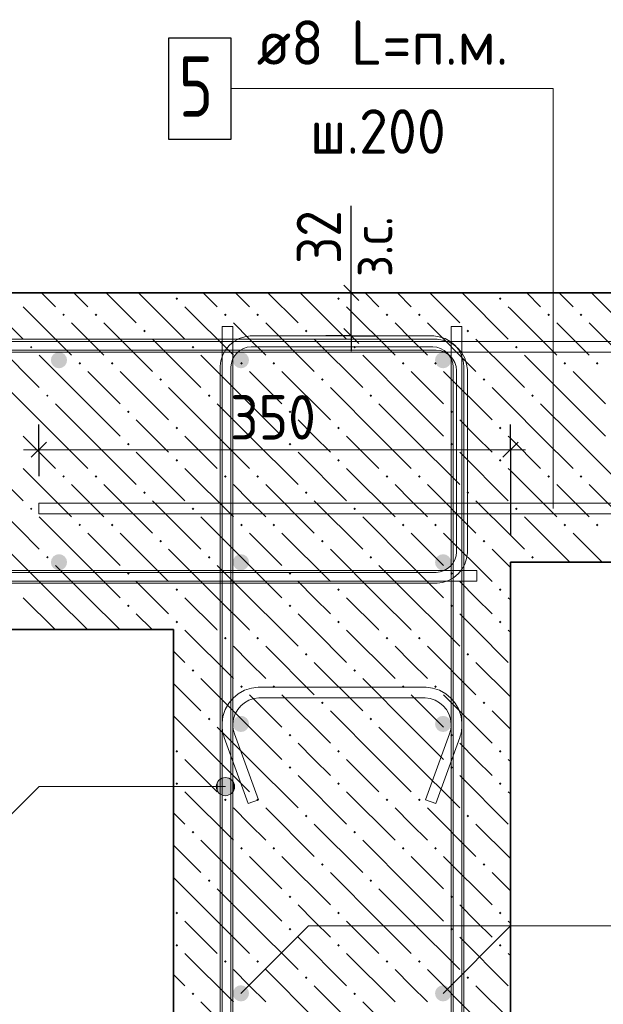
# Model space of a CAD drawing. Header units: millimetres. Extents: x 0 to 59400, y 0 to 42000.
# Tile 9 of 35: x 17700 to 20587, y 14794 to 19666. Entities that reach past the tile are written whole.
import ezdxf

# ---------------------------------------------------------------- set-up
doc = ezdxf.new("R2010")
doc.units = ezdxf.units.MM
for name, color, linetype, lineweight in [('Standard', 7, 'Continuous', 25), ('ЖБ Стена верхний уровень', 7, 'Continuous', 35), ('Позиционная метка линия выноска', 7, 'Continuous', 13), ('Стена обрамление П-обр.', 7, 'Continuous', 35), ('Стена фоновая арматура У1', 7, 'Continuous', 18), ('Стена фоновая арматура Х1', 7, 'Continuous', 35), ('Стена фоновая затяжка С-обр.', 52, 'Continuous', 25)]:
    doc.layers.add(name, color=color, linetype=linetype, lineweight=lineweight)
doc.layers.add('Размерная выноска', color=7, linetype='Continuous')
doc.styles.add('ISOCPEUR', font='txt')

msp = doc.modelspace()

# ---------------------------------------------------------------- hatches: boundary and pattern name
at = {"layer": 'ЖБ Стена верхний уровень', "linetype": 'Continuous', "lineweight": 18, "transparency": 33554687}
for points in [[(18470.7, 18285.6), (18477.2, 18292.1), (18483.7, 18285.6), (18477.2, 18279.1)], [(19270.7, 18285.6), (19277.2, 18292.1), (19283.7, 18285.6), (19277.2, 18279.1)], [(20070.7, 18285.6), (20077.2, 18292.1), (20083.7, 18285.6), (20077.2, 18279.1)], [(17910.7, 18205.6), (17917.2, 18212.1), (17923.7, 18205.6), (17917.2, 18199.1)], [(18070.7, 18205.6), (18077.2, 18212.1), (18083.7, 18205.6), (18077.2, 18199.1)], [(18710.7, 18205.6), (18717.2, 18212.1), (18723.7, 18205.6), (18717.2, 18199.1)], [(18870.7, 18205.6), (18877.2, 18212.1), (18883.7, 18205.6), (18877.2, 18199.1)], [(19510.7, 18205.6), (19517.2, 18212.1), (19523.7, 18205.6), (19517.2, 18199.1)], [(19670.7, 18205.6), (19677.2, 18212.1), (19683.7, 18205.6), (19677.2, 18199.1)], [(20310.7, 18205.6), (20317.2, 18212.1), (20323.7, 18205.6), (20317.2, 18199.1)], [(20470.7, 18205.6), (20477.2, 18212.1), (20483.7, 18205.6), (20477.2, 18199.1)], [(18310.7, 18125.6), (18317.2, 18132.1), (18323.7, 18125.6), (18317.2, 18119.1)], [(19110.7, 18125.6), (19117.2, 18132.1), (19123.7, 18125.6), (19117.2, 18119.1)], [(19910.7, 18125.6), (19917.2, 18132.1), (19923.7, 18125.6), (19917.2, 18119.1)], [(17750.7, 18045.6), (17757.2, 18052.1), (17763.7, 18045.6), (17757.2, 18039.1)], [(18550.7, 18045.6), (18557.2, 18052.1), (18563.7, 18045.6), (18557.2, 18039.1)], [(19350.7, 18045.6), (19357.2, 18052.1), (19363.7, 18045.6), (19357.2, 18039.1)], [(20150.7, 18045.6), (20157.2, 18052.1), (20163.7, 18045.6), (20157.2, 18039.1)], [(17990.7, 17965.6), (17997.2, 17972.1), (18003.7, 17965.6), (17997.2, 17959.1)], [(18150.7, 17965.6), (18157.2, 17972.1), (18163.7, 17965.6), (18157.2, 17959.1)], [(18790.7, 17965.6), (18797.2, 17972.1), (18803.7, 17965.6), (18797.2, 17959.1)], [(18950.7, 17965.6), (18957.2, 17972.1), (18963.7, 17965.6), (18957.2, 17959.1)], [(19590.7, 17965.6), (19597.2, 17972.1), (19603.7, 17965.6), (19597.2, 17959.1)], [(19750.7, 17965.6), (19757.2, 17972.1), (19763.7, 17965.6), (19757.2, 17959.1)], [(20390.7, 17965.6), (20397.2, 17972.1), (20403.7, 17965.6), (20397.2, 17959.1)], [(20550.7, 17965.6), (20557.2, 17972.1), (20563.7, 17965.6), (20557.2, 17959.1)], [(18390.7, 17885.6), (18397.2, 17892.1), (18403.7, 17885.6), (18397.2, 17879.1)], [(19190.7, 17885.6), (19197.2, 17892.1), (19203.7, 17885.6), (19197.2, 17879.1)], [(19990.7, 17885.6), (19997.2, 17892.1), (20003.7, 17885.6), (19997.2, 17879.1)], [(17830.7, 17805.6), (17837.2, 17812.1), (17843.7, 17805.6), (17837.2, 17799.1)], [(18630.7, 17805.6), (18637.2, 17812.1), (18643.7, 17805.6), (18637.2, 17799.1)], [(19430.7, 17805.6), (19437.2, 17812.1), (19443.7, 17805.6), (19437.2, 17799.1)], [(20230.7, 17805.6), (20237.2, 17812.1), (20243.7, 17805.6), (20237.2, 17799.1)], [(18230.7, 17725.6), (18237.2, 17732.1), (18243.7, 17725.6), (18237.2, 17719.1)], [(19030.7, 17725.6), (19037.2, 17732.1), (19043.7, 17725.6), (19037.2, 17719.1)], [(19830.7, 17725.6), (19837.2, 17732.1), (19843.7, 17725.6), (19837.2, 17719.1)], [(18470.7, 17645.6), (18477.2, 17652.1), (18483.7, 17645.6), (18477.2, 17639.1)], [(19270.7, 17645.6), (19277.2, 17652.1), (19283.7, 17645.6), (19277.2, 17639.1)], [(20070.7, 17645.6), (20077.2, 17652.1), (20083.7, 17645.6), (20077.2, 17639.1)], [(18230.7, 17565.6), (18237.2, 17572.1), (18243.7, 17565.6), (18237.2, 17559.1)], [(19030.7, 17565.6), (19037.2, 17572.1), (19043.7, 17565.6), (19037.2, 17559.1)], [(19830.7, 17565.6), (19837.2, 17572.1), (19843.7, 17565.6), (19837.2, 17559.1)], [(18470.7, 17485.6), (18477.2, 17492.1), (18483.7, 17485.6), (18477.2, 17479.1)], [(19270.7, 17485.6), (19277.2, 17492.1), (19283.7, 17485.6), (19277.2, 17479.1)], [(20070.7, 17485.6), (20077.2, 17492.1), (20083.7, 17485.6), (20077.2, 17479.1)], [(17910.7, 17405.6), (17917.2, 17412.1), (17923.7, 17405.6), (17917.2, 17399.1)], [(18070.7, 17405.6), (18077.2, 17412.1), (18083.7, 17405.6), (18077.2, 17399.1)], [(18710.7, 17405.6), (18717.2, 17412.1), (18723.7, 17405.6), (18717.2, 17399.1)], [(18870.7, 17405.6), (18877.2, 17412.1), (18883.7, 17405.6), (18877.2, 17399.1)], [(19510.7, 17405.6), (19517.2, 17412.1), (19523.7, 17405.6), (19517.2, 17399.1)], [(19670.7, 17405.6), (19677.2, 17412.1), (19683.7, 17405.6), (19677.2, 17399.1)], [(20310.7, 17405.6), (20317.2, 17412.1), (20323.7, 17405.6), (20317.2, 17399.1)], [(20470.7, 17405.6), (20477.2, 17412.1), (20483.7, 17405.6), (20477.2, 17399.1)], [(18310.7, 17325.6), (18317.2, 17332.1), (18323.7, 17325.6), (18317.2, 17319.1)], [(19110.7, 17325.6), (19117.2, 17332.1), (19123.7, 17325.6), (19117.2, 17319.1)], [(19910.7, 17325.6), (19917.2, 17332.1), (19923.7, 17325.6), (19917.2, 17319.1)], [(17750.7, 17245.6), (17757.2, 17252.1), (17763.7, 17245.6), (17757.2, 17239.1)], [(18550.7, 17245.6), (18557.2, 17252.1), (18563.7, 17245.6), (18557.2, 17239.1)], [(19350.7, 17245.6), (19357.2, 17252.1), (19363.7, 17245.6), (19357.2, 17239.1)], [(20150.7, 17245.6), (20157.2, 17252.1), (20163.7, 17245.6), (20157.2, 17239.1)], [(17990.7, 17165.6), (17997.2, 17172.1), (18003.7, 17165.6), (17997.2, 17159.1)], [(18150.7, 17165.6), (18157.2, 17172.1), (18163.7, 17165.6), (18157.2, 17159.1)], [(18790.7, 17165.6), (18797.2, 17172.1), (18803.7, 17165.6), (18797.2, 17159.1)], [(18950.7, 17165.6), (18957.2, 17172.1), (18963.7, 17165.6), (18957.2, 17159.1)], [(19590.7, 17165.6), (19597.2, 17172.1), (19603.7, 17165.6), (19597.2, 17159.1)], [(19750.7, 17165.6), (19757.2, 17172.1), (19763.7, 17165.6), (19757.2, 17159.1)], [(20390.7, 17165.6), (20397.2, 17172.1), (20403.7, 17165.6), (20397.2, 17159.1)], [(20550.7, 17165.6), (20557.2, 17172.1), (20563.7, 17165.6), (20557.2, 17159.1)], [(18390.7, 17085.6), (18397.2, 17092.1), (18403.7, 17085.6), (18397.2, 17079.1)], [(19190.7, 17085.6), (19197.2, 17092.1), (19203.7, 17085.6), (19197.2, 17079.1)], [(19990.7, 17085.6), (19997.2, 17092.1), (20003.7, 17085.6), (19997.2, 17079.1)], [(17830.7, 17005.6), (17837.2, 17012.1), (17843.7, 17005.6), (17837.2, 16999.1)], [(18630.7, 17005.6), (18637.2, 17012.1), (18643.7, 17005.6), (18637.2, 16999.1)], [(19430.7, 17005.6), (19437.2, 17012.1), (19443.7, 17005.6), (19437.2, 16999.1)], [(20230.7, 17005.6), (20237.2, 17012.1), (20243.7, 17005.6), (20237.2, 16999.1)], [(18230.7, 16925.6), (18237.2, 16932.1), (18243.7, 16925.6), (18237.2, 16919.1)], [(19030.7, 16925.6), (19037.2, 16932.1), (19043.7, 16925.6), (19037.2, 16919.1)], [(19830.7, 16925.6), (19837.2, 16932.1), (19843.7, 16925.6), (19837.2, 16919.1)], [(18470.7, 16845.6), (18477.2, 16852.1), (18483.7, 16845.6), (18477.2, 16839.1)], [(19270.7, 16845.6), (19277.2, 16852.1), (19283.7, 16845.6), (19277.2, 16839.1)], [(20070.7, 16845.6), (20077.2, 16852.1), (20083.7, 16845.6), (20077.2, 16839.1)], [(18230.7, 16765.6), (18237.2, 16772.1), (18243.7, 16765.6), (18237.2, 16759.1)], [(19030.7, 16765.6), (19037.2, 16772.1), (19043.7, 16765.6), (19037.2, 16759.1)], [(19830.7, 16765.6), (19837.2, 16772.1), (19843.7, 16765.6), (19837.2, 16759.1)], [(18470.7, 16685.6), (18477.2, 16692.1), (18483.7, 16685.6), (18477.2, 16679.1)], [(19270.7, 16685.6), (19277.2, 16692.1), (19283.7, 16685.6), (19277.2, 16679.1)], [(20070.7, 16685.6), (20077.2, 16692.1), (20083.7, 16685.6), (20077.2, 16679.1)], [(18710.7, 16605.6), (18717.2, 16612.1), (18723.7, 16605.6), (18717.2, 16599.1)], [(18870.7, 16605.6), (18877.2, 16612.1), (18883.7, 16605.6), (18877.2, 16599.1)], [(19510.7, 16605.6), (19517.2, 16612.1), (19523.7, 16605.6), (19517.2, 16599.1)], [(19670.7, 16605.6), (19677.2, 16612.1), (19683.7, 16605.6), (19677.2, 16599.1)], [(19110.7, 16525.6), (19117.2, 16532.1), (19123.7, 16525.6), (19117.2, 16519.1)], [(19910.7, 16525.6), (19917.2, 16532.1), (19923.7, 16525.6), (19917.2, 16519.1)], [(18550.7, 16445.6), (18557.2, 16452.1), (18563.7, 16445.6), (18557.2, 16439.1)], [(19350.7, 16445.6), (19357.2, 16452.1), (19363.7, 16445.6), (19357.2, 16439.1)], [(18790.7, 16365.6), (18797.2, 16372.1), (18803.7, 16365.6), (18797.2, 16359.1)], [(18950.7, 16365.6), (18957.2, 16372.1), (18963.7, 16365.6), (18957.2, 16359.1)], [(19590.7, 16365.6), (19597.2, 16372.1), (19603.7, 16365.6), (19597.2, 16359.1)], [(19750.7, 16365.6), (19757.2, 16372.1), (19763.7, 16365.6), (19757.2, 16359.1)], [(19190.7, 16285.6), (19197.2, 16292.1), (19203.7, 16285.6), (19197.2, 16279.1)], [(19990.7, 16285.6), (19997.2, 16292.1), (20003.7, 16285.6), (19997.2, 16279.1)], [(18630.7, 16205.6), (18637.2, 16212.1), (18643.7, 16205.6), (18637.2, 16199.1)], [(19430.7, 16205.6), (19437.2, 16212.1), (19443.7, 16205.6), (19437.2, 16199.1)], [(19030.7, 16125.6), (19037.2, 16132.1), (19043.7, 16125.6), (19037.2, 16119.1)], [(19830.7, 16125.6), (19837.2, 16132.1), (19843.7, 16125.6), (19837.2, 16119.1)], [(18470.7, 16045.6), (18477.2, 16052.1), (18483.7, 16045.6), (18477.2, 16039.1)], [(19270.7, 16045.6), (19277.2, 16052.1), (19283.7, 16045.6), (19277.2, 16039.1)], [(20070.7, 16045.6), (20077.2, 16052.1), (20083.7, 16045.6), (20077.2, 16039.1)], [(19030.7, 15965.6), (19037.2, 15972.1), (19043.7, 15965.6), (19037.2, 15959.1)], [(19830.7, 15965.6), (19837.2, 15972.1), (19843.7, 15965.6), (19837.2, 15959.1)], [(18470.7, 15885.6), (18477.2, 15892.1), (18483.7, 15885.6), (18477.2, 15879.1)], [(19270.7, 15885.6), (19277.2, 15892.1), (19283.7, 15885.6), (19277.2, 15879.1)], [(20070.7, 15885.6), (20077.2, 15892.1), (20083.7, 15885.6), (20077.2, 15879.1)], [(18710.7, 15805.6), (18717.2, 15812.1), (18723.7, 15805.6), (18717.2, 15799.1)], [(18870.7, 15805.6), (18877.2, 15812.1), (18883.7, 15805.6), (18877.2, 15799.1)], [(19510.7, 15805.6), (19517.2, 15812.1), (19523.7, 15805.6), (19517.2, 15799.1)], [(19670.7, 15805.6), (19677.2, 15812.1), (19683.7, 15805.6), (19677.2, 15799.1)], [(19110.7, 15725.6), (19117.2, 15732.1), (19123.7, 15725.6), (19117.2, 15719.1)], [(19910.7, 15725.6), (19917.2, 15732.1), (19923.7, 15725.6), (19917.2, 15719.1)], [(18550.7, 15645.6), (18557.2, 15652.1), (18563.7, 15645.6), (18557.2, 15639.1)], [(19350.7, 15645.6), (19357.2, 15652.1), (19363.7, 15645.6), (19357.2, 15639.1)], [(18790.7, 15565.6), (18797.2, 15572.1), (18803.7, 15565.6), (18797.2, 15559.1)], [(18950.7, 15565.6), (18957.2, 15572.1), (18963.7, 15565.6), (18957.2, 15559.1)], [(19590.7, 15565.6), (19597.2, 15572.1), (19603.7, 15565.6), (19597.2, 15559.1)], [(19750.7, 15565.6), (19757.2, 15572.1), (19763.7, 15565.6), (19757.2, 15559.1)], [(19190.7, 15485.6), (19197.2, 15492.1), (19203.7, 15485.6), (19197.2, 15479.1)], [(19990.7, 15485.6), (19997.2, 15492.1), (20003.7, 15485.6), (19997.2, 15479.1)], [(18630.7, 15405.6), (18637.2, 15412.1), (18643.7, 15405.6), (18637.2, 15399.1)], [(19430.7, 15405.6), (19437.2, 15412.1), (19443.7, 15405.6), (19437.2, 15399.1)], [(19030.7, 15325.6), (19037.2, 15332.1), (19043.7, 15325.6), (19037.2, 15319.1)], [(19830.7, 15325.6), (19837.2, 15332.1), (19843.7, 15325.6), (19837.2, 15319.1)], [(18470.7, 15245.6), (18477.2, 15252.1), (18483.7, 15245.6), (18477.2, 15239.1)], [(19270.7, 15245.6), (19277.2, 15252.1), (19283.7, 15245.6), (19277.2, 15239.1)], [(20070.7, 15245.6), (20077.2, 15252.1), (20083.7, 15245.6), (20077.2, 15239.1)], [(19030.7, 15165.6), (19037.2, 15172.1), (19043.7, 15165.6), (19037.2, 15159.1)], [(19830.7, 15165.6), (19837.2, 15172.1), (19843.7, 15165.6), (19837.2, 15159.1)], [(18470.7, 15085.6), (18477.2, 15092.1), (18483.7, 15085.6), (18477.2, 15079.1)], [(19270.7, 15085.6), (19277.2, 15092.1), (19283.7, 15085.6), (19277.2, 15079.1)], [(20070.7, 15085.6), (20077.2, 15092.1), (20083.7, 15085.6), (20077.2, 15079.1)], [(18710.7, 15005.6), (18717.2, 15012.1), (18723.7, 15005.6), (18717.2, 14999.1)], [(18870.7, 15005.6), (18877.2, 15012.1), (18883.7, 15005.6), (18877.2, 14999.1)], [(19510.7, 15005.6), (19517.2, 15012.1), (19523.7, 15005.6), (19517.2, 14999.1)], [(19670.7, 15005.6), (19677.2, 15012.1), (19683.7, 15005.6), (19677.2, 14999.1)], [(19110.7, 14925.6), (19117.2, 14932.1), (19123.7, 14925.6), (19117.2, 14919.1)], [(19910.7, 14925.6), (19917.2, 14932.1), (19923.7, 14925.6), (19917.2, 14919.1)], [(18550.7, 14845.6), (18557.2, 14852.1), (18563.7, 14845.6), (18557.2, 14839.1)], [(19350.7, 14845.6), (19357.2, 14852.1), (19363.7, 14845.6), (19357.2, 14839.1)]]:
    msp.add_hatch(color=7, dxfattribs=at).paths.add_polyline_path(points, flags=16)
at = {"layer": 'Позиционная метка линия выноска', "linetype": 'Continuous', "lineweight": 13, "transparency": 33554687}
for points in [[(18679.4, 15848.4), (18679.4, 15893.4), (18673, 15870.9)], [(18679.4, 15893.4), (18695.6, 15832.2), (18695.6, 15909.6)], [(18679.4, 15893.4), (18679.4, 15848.4), (18695.6, 15832.2)], [(18695.6, 15909.6), (18718, 15825.9), (18718, 15915.9)], [(18695.6, 15909.6), (18695.6, 15832.2), (18718, 15825.9)], [(18718, 15915.9), (18718, 15825.9), (18740.5, 15832.2)], [(18718, 15915.9), (18740.5, 15832.2), (18740.5, 15909.6)], [(18740.5, 15909.6), (18740.5, 15832.2), (18756.7, 15848.4)], [(18740.5, 15909.6), (18756.7, 15848.4), (18756.7, 15893.4)], [(18756.7, 15893.4), (18756.7, 15848.4), (18763.1, 15870.9)]]:
    msp.add_hatch(color=7, dxfattribs=at).paths.add_polyline_path(points)
at = {"layer": 'Стена фоновая арматура Х1', "linetype": 'Continuous', "lineweight": 18, "transparency": 33554687}
for points in [[(17934.7, 17981.1), (17931.7, 17996.4), (17923, 18009.4), (17910, 18018), (17894.7, 18021.1), (17879.4, 18018), (17866.4, 18009.4), (17857.8, 17996.4), (17854.7, 17981.1), (17857.8, 17965.8), (17866.4, 17952.8), (17879.4, 17944.1), (17894.7, 17941.1), (17910, 17944.1), (17923, 17952.8), (17931.7, 17965.8)], [(18834.7, 17981.1), (18831.7, 17996.4), (18823, 18009.4), (18810, 18018), (18794.7, 18021.1), (18779.4, 18018), (18766.4, 18009.4), (18757.8, 17996.4), (18754.7, 17981.1), (18757.8, 17965.8), (18766.4, 17952.8), (18779.4, 17944.1), (18794.7, 17941.1), (18810, 17944.1), (18823, 17952.8), (18831.7, 17965.8)], [(19834.7, 17981.1), (19831.7, 17996.4), (19823, 18009.4), (19810, 18018), (19794.7, 18021.1), (19779.4, 18018), (19766.4, 18009.4), (19757.8, 17996.4), (19754.7, 17981.1), (19757.8, 17965.8), (19766.4, 17952.8), (19779.4, 17944.1), (19794.7, 17941.1), (19810, 17944.1), (19823, 17952.8), (19831.7, 17965.8)], [(17934.7, 16981.1), (17931.7, 16996.4), (17923, 17009.4), (17910, 17018), (17894.7, 17021.1), (17879.4, 17018), (17866.4, 17009.4), (17857.8, 16996.4), (17854.7, 16981.1), (17857.8, 16965.8), (17866.4, 16952.8), (17879.4, 16944.1), (17894.7, 16941.1), (17910, 16944.1), (17923, 16952.8), (17931.7, 16965.8)], [(18834.7, 16981.1), (18831.7, 16996.4), (18823, 17009.4), (18810, 17018), (18794.7, 17021.1), (18779.4, 17018), (18766.4, 17009.4), (18757.8, 16996.4), (18754.7, 16981.1), (18757.8, 16965.8), (18766.4, 16952.8), (18779.4, 16944.1), (18794.7, 16941.1), (18810, 16944.1), (18823, 16952.8), (18831.7, 16965.8)], [(19834.7, 16981.1), (19831.7, 16996.4), (19823, 17009.4), (19810, 17018), (19794.7, 17021.1), (19779.4, 17018), (19766.4, 17009.4), (19757.8, 16996.4), (19754.7, 16981.1), (19757.8, 16965.8), (19766.4, 16952.8), (19779.4, 16944.1), (19794.7, 16941.1), (19810, 16944.1), (19823, 16952.8), (19831.7, 16965.8)], [(18834.7, 16181.1), (18831.7, 16196.4), (18823, 16209.4), (18810, 16218), (18794.7, 16221.1), (18779.4, 16218), (18766.4, 16209.4), (18757.8, 16196.4), (18754.7, 16181.1), (18757.8, 16165.8), (18766.4, 16152.8), (18779.4, 16144.1), (18794.7, 16141.1), (18810, 16144.1), (18823, 16152.8), (18831.7, 16165.8)], [(19834.7, 16181.1), (19831.7, 16196.4), (19823, 16209.4), (19810, 16218), (19794.7, 16221.1), (19779.4, 16218), (19766.4, 16209.4), (19757.8, 16196.4), (19754.7, 16181.1), (19757.8, 16165.8), (19766.4, 16152.8), (19779.4, 16144.1), (19794.7, 16141.1), (19810, 16144.1), (19823, 16152.8), (19831.7, 16165.8)], [(18834.7, 14847.7), (18831.7, 14863.1), (18823, 14876), (18810, 14884.7), (18794.7, 14887.8), (18779.4, 14884.7), (18766.4, 14876), (18757.8, 14863.1), (18754.7, 14847.7), (18757.8, 14832.4), (18766.4, 14819.5), (18779.4, 14810.8), (18794.7, 14807.8), (18810, 14810.8), (18823, 14819.5), (18831.7, 14832.4)], [(19834.7, 14847.7), (19831.7, 14863.1), (19823, 14876), (19810, 14884.7), (19794.7, 14887.8), (19779.4, 14884.7), (19766.4, 14876), (19757.8, 14863.1), (19754.7, 14847.7), (19757.8, 14832.4), (19766.4, 14819.5), (19779.4, 14810.8), (19794.7, 14807.8), (19810, 14810.8), (19823, 14819.5), (19831.7, 14832.4)]]:
    msp.add_hatch(color=7, dxfattribs=at).paths.add_polyline_path(points)

# ---------------------------------------------------------------- linework, layer by layer
at = {"layer": 'Standard', "color": 7, "linetype": 'Continuous', "lineweight": -3, "transparency": 33554687}
for p, q in [((19340.4, 18314.4), (19340.4, 18389.4)), ((19340.4, 18314.4), (19215.4, 18314.4)), ((19340.4, 18314.4), (19465.4, 18314.4)), ((19340.4, 18101.1), (19340.4, 18314.4)), ((19340.4, 18101.1), (19215.4, 18101.1)), ((19340.4, 18101.1), (19465.4, 18101.1)), ((19340.4, 18101.1), (19340.4, 18026.1)), ((17794.7, 17538.3), (17794.7, 17663.3)), ((20128.1, 17538.3), (20128.1, 17663.3)), ((17794.7, 17538.3), (17794.7, 17413.3)), ((17794.7, 17538.3), (17794.7, 17407.8)), ((20128.1, 17538.3), (20128.1, 17413.3)), ((20128.1, 17538.3), (20128.1, 17114.4))]:
    msp.add_line(p, q, dxfattribs=at)
at = {"layer": 'Standard', "color": 7, "linetype": 'Continuous', "lineweight": 25, "transparency": 33554687}
for p, q in [((19377.9, 18276.9), (19302.9, 18351.9)), ((19377.9, 18063.6), (19302.9, 18138.6)), ((17832.2, 17575.8), (17757.2, 17500.8)), ((20165.6, 17575.8), (20090.6, 17500.8))]:
    msp.add_line(p, q, dxfattribs=at)
at = {"layer": 'Standard', "color": 7, "linetype": 'Continuous', "lineweight": 13, "transparency": 33554687}
for p, q in [((17794.7, 17538.3), (17719.7, 17538.3)), ((20128.1, 17538.3), (17794.7, 17538.3)), ((20128.1, 17538.3), (20203, 17538.3))]:
    msp.add_line(p, q, dxfattribs=at)
at = {"layer": 'ЖБ Стена верхний уровень', "color": 7, "linetype": 'Continuous', "lineweight": 35, "transparency": 33554687}
for p, q in [((20128.1, 18314.4), (13557.2, 18314.4)), ((22707.4, 18314.4), (20128.1, 18314.4)), ((20128.1, 16647.7), (20128.1, 16981.1)), ((20128.1, 16981.1), (22707.4, 16981.1)), ((13557.2, 16647.7), (18461.4, 16647.7)), ((18461.4, 16647.7), (18461.4, 12831.3)), ((20128.1, 12831.3), (20128.1, 16647.7))]:
    msp.add_line(p, q, dxfattribs=at)
at = {"layer": 'ЖБ Стена верхний уровень', "color": 9, "linetype": 'Continuous', "lineweight": 18, "true_color": 0xc7c7c7, "transparency": 33554687}
for p, q in [((17488.4, 18314.4), (17717.2, 18085.6)), ((17808.4, 18314.4), (17877.2, 18245.6)), ((17968.4, 18314.4), (18037.2, 18245.6)), ((18128.4, 18314.4), (18277.2, 18165.6)), ((18288.4, 18314.4), (18517.2, 18085.6)), ((18608.4, 18314.4), (18677.2, 18245.6)), ((18768.4, 18314.4), (18837.2, 18245.6)), ((18928.4, 18314.4), (19077.2, 18165.6)), ((19088.4, 18314.4), (19317.2, 18085.6)), ((19408.4, 18314.4), (19477.2, 18245.6)), ((19568.4, 18314.4), (19637.2, 18245.6)), ((19728.4, 18314.4), (19877.2, 18165.6)), ((19888.4, 18314.4), (20117.2, 18085.6)), ((20208.4, 18314.4), (20277.2, 18245.6)), ((20368.4, 18314.4), (20437.2, 18245.6)), ((20528.4, 18314.4), (20677.2, 18165.6)), ((17717.2, 18245.6), (17957.2, 18005.6)), ((18517.2, 18245.6), (18757.2, 18005.6)), ((19317.2, 18245.6), (19557.2, 18005.6)), ((20117.2, 18245.6), (20128.1, 18234.8)), ((20128.1, 18234.8), (20357.2, 18005.6)), ((18037.2, 18085.6), (17957.2, 18165.6)), ((18117.2, 18165.6), (18357.2, 17925.6)), ((18837.2, 18085.6), (18757.2, 18165.6)), ((18917.2, 18165.6), (19157.2, 17925.6)), ((19637.2, 18085.6), (19557.2, 18165.6)), ((19717.2, 18165.6), (19957.2, 17925.6)), ((20437.2, 18085.6), (20357.2, 18165.6)), ((20517.2, 18165.6), (20757.2, 17925.6)), ((17557.2, 18085.6), (17797.2, 17845.6)), ((18117.2, 18005.6), (18037.2, 18085.6)), ((18357.2, 18085.6), (18597.2, 17845.6)), ((18917.2, 18005.6), (18837.2, 18085.6)), ((19157.2, 18085.6), (19397.2, 17845.6)), ((19717.2, 18005.6), (19637.2, 18085.6)), ((19957.2, 18085.6), (20128.1, 17914.8)), ((20517.2, 18005.6), (20437.2, 18085.6)), ((18037.2, 17765.6), (17797.2, 18005.6)), ((18837.2, 17765.6), (18597.2, 18005.6)), ((19637.2, 17765.6), (19397.2, 18005.6)), ((20437.2, 17765.6), (20197.2, 18005.6)), ((18037.2, 17925.6), (18197.2, 17765.6)), ((18197.2, 17925.6), (18437.2, 17685.6)), ((18837.2, 17925.6), (18997.2, 17765.6)), ((18997.2, 17925.6), (19237.2, 17685.6)), ((19637.2, 17925.6), (19797.2, 17765.6)), ((19797.2, 17925.6), (20037.2, 17685.6)), ((20128.1, 17914.8), (20197.2, 17845.6)), ((20437.2, 17925.6), (20597.2, 17765.6)), ((17877.2, 17605.6), (17637.2, 17845.6)), ((18677.2, 17605.6), (18437.2, 17845.6)), ((19477.2, 17605.6), (19237.2, 17845.6)), ((20128.1, 17754.8), (20037.2, 17845.6)), ((17877.2, 17765.6), (18037.2, 17605.6)), ((18037.2, 17765.6), (18197.2, 17605.6)), ((18677.2, 17765.6), (18837.2, 17605.6)), ((18837.2, 17765.6), (18997.2, 17605.6)), ((19477.2, 17765.6), (19637.2, 17605.6)), ((19637.2, 17765.6), (19797.2, 17605.6)), ((20277.2, 17605.6), (20128.1, 17754.8)), ((20277.2, 17765.6), (20437.2, 17605.6)), ((20437.2, 17765.6), (20597.2, 17605.6)), ((18357.2, 17605.6), (18277.2, 17685.6)), ((19157.2, 17605.6), (19077.2, 17685.6)), ((19957.2, 17605.6), (19877.2, 17685.6)), ((17717.2, 17605.6), (17877.2, 17445.6)), ((17877.2, 17605.6), (18037.2, 17445.6)), ((18037.2, 17605.6), (18277.2, 17365.6)), ((18437.2, 17525.6), (18357.2, 17605.6)), ((18517.2, 17605.6), (18677.2, 17445.6)), ((18677.2, 17605.6), (18837.2, 17445.6)), ((18837.2, 17605.6), (19077.2, 17365.6)), ((19237.2, 17525.6), (19157.2, 17605.6)), ((19317.2, 17605.6), (19477.2, 17445.6)), ((19477.2, 17605.6), (19637.2, 17445.6)), ((19637.2, 17605.6), (19877.2, 17365.6)), ((20037.2, 17525.6), (19957.2, 17605.6)), ((20117.2, 17605.6), (20128.1, 17594.8)), ((20128.1, 17594.8), (20277.2, 17445.6)), ((20277.2, 17605.6), (20437.2, 17445.6)), ((20437.2, 17605.6), (20677.2, 17365.6)), ((17477.2, 17525.6), (17717.2, 17285.6)), ((18277.2, 17525.6), (18517.2, 17285.6)), ((19077.2, 17525.6), (19317.2, 17285.6)), ((19877.2, 17525.6), (20117.2, 17285.6)), ((17717.2, 17445.6), (17957.2, 17205.6)), ((18517.2, 17445.6), (18757.2, 17205.6)), ((19317.2, 17445.6), (19557.2, 17205.6)), ((20117.2, 17445.6), (20128.1, 17434.8)), ((20128.1, 17434.8), (20357.2, 17205.6)), ((18037.2, 17285.6), (17957.2, 17365.6)), ((18117.2, 17365.6), (18357.2, 17125.6)), ((18837.2, 17285.6), (18757.2, 17365.6)), ((18917.2, 17365.6), (19157.2, 17125.6)), ((19637.2, 17285.6), (19557.2, 17365.6)), ((19717.2, 17365.6), (19957.2, 17125.6)), ((20437.2, 17285.6), (20357.2, 17365.6)), ((20517.2, 17365.6), (20757.2, 17125.6)), ((17557.2, 17285.6), (17797.2, 17045.6)), ((18117.2, 17205.6), (18037.2, 17285.6)), ((18357.2, 17285.6), (18597.2, 17045.6)), ((18917.2, 17205.6), (18837.2, 17285.6)), ((19157.2, 17285.6), (19397.2, 17045.6)), ((19717.2, 17205.6), (19637.2, 17285.6)), ((19957.2, 17285.6), (20128.1, 17114.8)), ((20517.2, 17205.6), (20437.2, 17285.6)), ((18037.2, 16965.6), (17797.2, 17205.6)), ((18837.2, 16965.6), (18597.2, 17205.6)), ((19637.2, 16965.6), (19397.2, 17205.6)), ((20421.8, 16981.1), (20197.2, 17205.6)), ((18037.2, 17125.6), (18197.2, 16965.6)), ((18197.2, 17125.6), (18437.2, 16885.6)), ((18837.2, 17125.6), (18997.2, 16965.6)), ((18997.2, 17125.6), (19237.2, 16885.6)), ((19637.2, 17125.6), (19797.2, 16965.6)), ((19797.2, 17125.6), (20037.2, 16885.6)), ((20128.1, 17114.8), (20197.2, 17045.6)), ((20437.2, 17125.6), (20581.8, 16981.1)), ((17877.2, 16805.6), (17637.2, 17045.6)), ((18677.2, 16805.6), (18437.2, 17045.6)), ((19477.2, 16805.6), (19237.2, 17045.6)), ((20128.1, 16954.8), (20037.2, 17045.6)), ((17877.2, 16965.6), (18037.2, 16805.6)), ((18037.2, 16965.6), (18197.2, 16805.6)), ((18677.2, 16965.6), (18837.2, 16805.6)), ((18837.2, 16965.6), (18997.2, 16805.6)), ((19477.2, 16965.6), (19637.2, 16805.6)), ((19637.2, 16965.6), (19797.2, 16805.6)), ((18357.2, 16805.6), (18277.2, 16885.6)), ((19157.2, 16805.6), (19077.2, 16885.6)), ((19957.2, 16805.6), (19877.2, 16885.6)), ((17717.2, 16805.6), (17875.1, 16647.7)), ((17877.2, 16805.6), (18035.1, 16647.7)), ((18037.2, 16805.6), (18195.1, 16647.7)), ((18437.2, 16725.6), (18357.2, 16805.6)), ((18517.2, 16805.6), (18675.1, 16647.7)), ((18677.2, 16805.6), (18835.1, 16647.7)), ((18837.2, 16805.6), (18995.1, 16647.7)), ((19237.2, 16725.6), (19157.2, 16805.6)), ((19317.2, 16805.6), (19475.1, 16647.7)), ((19477.2, 16805.6), (19635.1, 16647.7)), ((19637.2, 16805.6), (19795.1, 16647.7)), ((20037.2, 16725.6), (19957.2, 16805.6)), ((20117.2, 16805.6), (20128.1, 16794.8)), ((18277.2, 16725.6), (18355.1, 16647.7)), ((19077.2, 16725.6), (19155.1, 16647.7)), ((19877.2, 16725.6), (19955.1, 16647.7)), ((18517.2, 16645.6), (18757.2, 16405.6)), ((18675.1, 16647.7), (18677.2, 16645.6)), ((18835.1, 16647.7), (18837.2, 16645.6)), ((18995.1, 16647.7), (19077.2, 16565.6)), ((19155.1, 16647.7), (19317.2, 16485.6)), ((19317.2, 16645.6), (19557.2, 16405.6)), ((19475.1, 16647.7), (19477.2, 16645.6)), ((19635.1, 16647.7), (19637.2, 16645.6)), ((19795.1, 16647.7), (19877.2, 16565.6)), ((19955.1, 16647.7), (20117.2, 16485.6)), ((20117.2, 16645.6), (20128.1, 16634.8)), ((18461.4, 16541.5), (18517.2, 16485.6)), ((18837.2, 16485.6), (18757.2, 16565.6)), ((18917.2, 16565.6), (19157.2, 16325.6)), ((19637.2, 16485.6), (19557.2, 16565.6)), ((19717.2, 16565.6), (19957.2, 16325.6)), ((18917.2, 16405.6), (18837.2, 16485.6)), ((19157.2, 16485.6), (19397.2, 16245.6)), ((19717.2, 16405.6), (19637.2, 16485.6)), ((19957.2, 16485.6), (20128.1, 16314.8)), ((18461.4, 16381.5), (18597.2, 16245.6)), ((18837.2, 16165.6), (18597.2, 16405.6)), ((19637.2, 16165.6), (19397.2, 16405.6)), ((18837.2, 16325.6), (18997.2, 16165.6)), ((18997.2, 16325.6), (19237.2, 16085.6)), ((19637.2, 16325.6), (19797.2, 16165.6)), ((19797.2, 16325.6), (20037.2, 16085.6)), ((19477.2, 16005.6), (19237.2, 16245.6)), ((20128.1, 16154.8), (20037.2, 16245.6)), ((18677.2, 16005.6), (18461.4, 16221.5)), ((18677.2, 16165.6), (18837.2, 16005.6)), ((18837.2, 16165.6), (18997.2, 16005.6)), ((19477.2, 16165.6), (19637.2, 16005.6)), ((19637.2, 16165.6), (19797.2, 16005.6)), ((19157.2, 16005.6), (19077.2, 16085.6)), ((19957.2, 16005.6), (19877.2, 16085.6)), ((18517.2, 16005.6), (18677.2, 15845.6)), ((18677.2, 16005.6), (18837.2, 15845.6)), ((18837.2, 16005.6), (19077.2, 15765.6)), ((19237.2, 15925.6), (19157.2, 16005.6)), ((19317.2, 16005.6), (19477.2, 15845.6)), ((19477.2, 16005.6), (19637.2, 15845.6)), ((19637.2, 16005.6), (19877.2, 15765.6)), ((20037.2, 15925.6), (19957.2, 16005.6)), ((20117.2, 16005.6), (20128.1, 15994.8)), ((19077.2, 15925.6), (19317.2, 15685.6)), ((19877.2, 15925.6), (20117.2, 15685.6)), ((18517.2, 15845.6), (18757.2, 15605.6)), ((19317.2, 15845.6), (19557.2, 15605.6)), ((20117.2, 15845.6), (20128.1, 15834.8)), ((18461.4, 15741.5), (18517.2, 15685.6)), ((18837.2, 15685.6), (18757.2, 15765.6)), ((18917.2, 15765.6), (19157.2, 15525.6)), ((19637.2, 15685.6), (19557.2, 15765.6)), ((19717.2, 15765.6), (19957.2, 15525.6)), ((18917.2, 15605.6), (18837.2, 15685.6)), ((19157.2, 15685.6), (19397.2, 15445.6)), ((19717.2, 15605.6), (19637.2, 15685.6)), ((19957.2, 15685.6), (20128.1, 15514.8)), ((18837.2, 15365.6), (18597.2, 15605.6)), ((19637.2, 15365.6), (19397.2, 15605.6)), ((18461.4, 15581.5), (18597.2, 15445.6)), ((18837.2, 15525.6), (18997.2, 15365.6)), ((18997.2, 15525.6), (19237.2, 15285.6)), ((19637.2, 15525.6), (19797.2, 15365.6)), ((19797.2, 15525.6), (20037.2, 15285.6)), ((18677.2, 15205.6), (18461.4, 15421.5)), ((19477.2, 15205.6), (19237.2, 15445.6)), ((20128.1, 15354.8), (20037.2, 15445.6)), ((18677.2, 15365.6), (18837.2, 15205.6)), ((18837.2, 15365.6), (18997.2, 15205.6)), ((19477.2, 15365.6), (19637.2, 15205.6)), ((19637.2, 15365.6), (19797.2, 15205.6)), ((19157.2, 15205.6), (19077.2, 15285.6)), ((19957.2, 15205.6), (19877.2, 15285.6)), ((18517.2, 15205.6), (18677.2, 15045.6)), ((18677.2, 15205.6), (18837.2, 15045.6)), ((18837.2, 15205.6), (19077.2, 14965.6)), ((19237.2, 15125.6), (19157.2, 15205.6)), ((19317.2, 15205.6), (19477.2, 15045.6)), ((19477.2, 15205.6), (19637.2, 15045.6)), ((19637.2, 15205.6), (19877.2, 14965.6)), ((20037.2, 15125.6), (19957.2, 15205.6)), ((20117.2, 15205.6), (20128.1, 15194.8)), ((19077.2, 15125.6), (19317.2, 14885.6)), ((19877.2, 15125.6), (20117.2, 14885.6)), ((18517.2, 15045.6), (18757.2, 14805.6)), ((19317.2, 15045.6), (19557.2, 14805.6)), ((20117.2, 15045.6), (20128.1, 15034.8)), ((18837.2, 14885.6), (18757.2, 14965.6)), ((18917.2, 14965.6), (19157.2, 14725.6)), ((19637.2, 14885.6), (19557.2, 14965.6)), ((19717.2, 14965.6), (19957.2, 14725.6)), ((18461.4, 14941.5), (18517.2, 14885.6)), ((18917.2, 14805.6), (18837.2, 14885.6)), ((19157.2, 14885.6), (19397.2, 14645.6)), ((19717.2, 14805.6), (19637.2, 14885.6)), ((19957.2, 14885.6), (20128.1, 14714.8)), ((18837.2, 14565.6), (18597.2, 14805.6)), ((19637.2, 14565.6), (19397.2, 14805.6))]:
    msp.add_line(p, q, dxfattribs=at)
at = {"layer": 'Позиционная метка линия выноска', "color": 7, "linetype": 'Continuous', "lineweight": 13, "transparency": 33554687}
for p, q in [((18718, 15915.9), (18718, 15915.9)), ((18673, 15870.9), (18673, 15870.9)), ((18763.1, 15870.9), (18763.1, 15870.9)), ((18718, 15825.9), (18718, 15825.9))]:
    msp.add_line(p, q, dxfattribs=at)
for points in [[(20338.8, 17247.7), (20338.8, 19325.5), (18747.1, 19325.5)], [(17388.1, 15462.7), (17796.3, 15870.9), (18718, 15870.9)], [(21881.4, 15181.1), (19128.1, 15181.1), (18794.7, 14847.7)], [(22982.4, 15181.1), (20128.1, 15181.1), (19794.7, 14847.7)]]:
    msp.add_lwpolyline(points, dxfattribs=at)
msp.add_circle((18718, 15870.9), 45, dxfattribs=at)
at = {"layer": 'Размерная выноска', "color": 7, "linetype": 'Continuous', "lineweight": -3, "transparency": 33554687}
msp.add_line((19340.4, 18314.4), (19340.4, 18744.7), dxfattribs=at)
at = {"layer": 'Стена обрамление П-обр.', "color": 38, "linetype": 'Continuous', "lineweight": 13, "true_color": 0x5f1e0f, "transparency": 33554687}
for points in [[(16528.1, 18084.4), (19764.9, 18084.4), (19792.3, 18080.6), (19820.8, 18071.2), (19847.1, 18056.5), (19868.7, 18038.4), (19886.8, 18016.8), (19901.5, 17990.5), (19910.9, 17962), (19914.7, 17934.6), (19914.7, 17027.5), (19910.9, 17000.2), (19901.5, 16971.7), (19886.8, 16945.4), (19868.7, 16923.8), (19847.1, 16905.7), (19820.8, 16891), (19792.3, 16881.6), (19764.9, 16877.8), (16528.1, 16877.8)], [(18691.4, 14714.5), (18691.4, 17951.3), (18695.2, 17978.6), (18704.6, 18007.2), (18719.3, 18033.4), (18737.4, 18055.1), (18759, 18073.2), (18785.3, 18087.9), (18813.8, 18097.3), (18841.2, 18101.1), (19748.3, 18101.1), (19775.6, 18097.3), (19804.1, 18087.9), (19830.4, 18073.2), (19852, 18055.1), (19870.1, 18033.4), (19884.8, 18007.2), (19894.2, 17978.6), (19898, 17951.3), (19898, 14714.5)], [(18691.4, 14714.5), (18691.4, 17951.3), (18695.2, 17978.6), (18704.6, 18007.2), (18719.3, 18033.4), (18737.4, 18055.1), (18759, 18073.2), (18785.3, 18087.9), (18813.8, 18097.3), (18841.2, 18101.1), (19748.3, 18101.1), (19775.6, 18097.3), (19804.1, 18087.9), (19830.4, 18073.2), (19852, 18055.1), (19870.1, 18033.4), (19884.8, 18007.2), (19894.2, 17978.6), (19898, 17951.3), (19898, 14714.5)], [(16528.1, 16931.1), (19761.2, 16931.1), (19780.1, 16933.7), (19799.2, 16940), (19816.7, 16949.8), (19830.8, 16961.6), (19842.7, 16975.8), (19852.5, 16993.2), (19858.8, 17012.3), (19861.4, 17031.2), (19861.4, 17930.9), (19858.8, 17949.8), (19852.5, 17968.9), (19842.7, 17986.4), (19830.8, 18000.5), (19816.7, 18012.4), (19799.2, 18022.2), (19780.1, 18028.4), (19761.2, 18031.1), (16528.1, 18031.1)], [(19844.7, 14714.5), (19844.7, 17947.6), (19842.1, 17966.5), (19835.8, 17985.6), (19826, 18003), (19814.2, 18017.2), (19800, 18029.1), (19782.6, 18038.8), (19763.5, 18045.1), (19744.6, 18047.7), (18844.9, 18047.7), (18826, 18045.1), (18806.9, 18038.8), (18789.4, 18029.1), (18775.3, 18017.2), (18763.4, 18003), (18753.6, 17985.6), (18747.4, 17966.5), (18744.7, 17947.6), (18744.7, 14714.5)], [(19844.7, 14714.5), (19844.7, 17947.6), (19842.1, 17966.5), (19835.8, 17985.6), (19826, 18003), (19814.2, 18017.2), (19800, 18029.1), (19782.6, 18038.8), (19763.5, 18045.1), (19744.6, 18047.7), (18844.9, 18047.7), (18826, 18045.1), (18806.9, 18038.8), (18789.4, 18029.1), (18775.3, 18017.2), (18763.4, 18003), (18753.6, 17985.6), (18747.4, 17966.5), (18744.7, 17947.6), (18744.7, 14714.5)]]:
    msp.add_lwpolyline(points, dxfattribs=at)
at = {"layer": 'Стена фоновая арматура У1', "color": 7, "linetype": 'Continuous', "lineweight": 25, "transparency": 33554687}
msp.add_lwpolyline([(18437.1, 19075.5), (18747.1, 19075.5), (18747.1, 19575.5), (18437.1, 19575.5), (18437.1, 19075.5)], dxfattribs=at)
at = {"layer": 'Стена фоновая арматура У1', "color": 7, "linetype": 'Continuous', "lineweight": 13, "transparency": 33554687}
for points in [[(18754.7, 18147.7), (18754.7, 12804.6), (18701.4, 12804.6), (18701.4, 18147.7), (18754.7, 18147.7)], [(19888, 18147.7), (19888, 12804.6), (19834.7, 12804.6), (19834.7, 18147.7), (19888, 18147.7)], [(13530.6, 18074.4), (22734.1, 18074.4), (22734.1, 18021.1), (13530.6, 18021.1), (13530.6, 18074.4)], [(17794.7, 17274.4), (22734.1, 17274.4), (22734.1, 17221.1), (17794.7, 17221.1), (17794.7, 17274.4)], [(13530.6, 16941.1), (19961.4, 16941.1), (19961.4, 16887.8), (13530.6, 16887.8), (13530.6, 16941.1)]]:
    msp.add_lwpolyline(points, dxfattribs=at)
at = {"layer": 'Стена фоновая затяжка С-обр.', "color": 98, "linetype": 'Continuous', "lineweight": 13, "true_color": 0x005000, "transparency": 33554687}
msp.add_lwpolyline([(19708.1, 15805.3), (19827.1, 16132.2), (19828.8, 16137.5), (19830.3, 16142.8), (19831.6, 16148.2), (19832.7, 16153.6), (19833.5, 16159), (19834.1, 16164.4), (19834.5, 16169.9), (19834.7, 16175.6), (19834.7, 16181.8), (19831.4, 16205.9), (19823.3, 16230.4), (19810.8, 16252.7), (19795.6, 16270.9), (19777.4, 16286.1), (19755, 16298.6), (19730.6, 16306.7), (19706.5, 16310), (18882.9, 16310), (18858.8, 16306.7), (18834.4, 16298.6), (18812, 16286.1), (18793.8, 16270.9), (18778.6, 16252.7), (18766.1, 16230.4), (18758.1, 16205.9), (18754.7, 16181.8), (18754.7, 16175.6), (18754.9, 16169.9), (18755.3, 16164.4), (18755.9, 16159), (18756.7, 16153.6), (18757.8, 16148.2), (18759.1, 16142.8), (18760.6, 16137.5), (18762.4, 16132.2), (18881.3, 15805.3), (18831.2, 15787.1), (18712, 16114.7), (18709.6, 16121.9), (18707.5, 16129.3), (18705.7, 16136.8), (18704.2, 16144.3), (18703, 16151.9), (18702.2, 16159.5), (18701.6, 16167.2), (18701.4, 16174.7), (18701.4, 16185.5), (18705.9, 16218.1), (18717.1, 16251.9), (18734.5, 16283.1), (18756, 16308.8), (18781.7, 16330.2), (18812.8, 16347.7), (18846.7, 16358.8), (18879.2, 16363.4), (19710.2, 16363.4), (19742.7, 16358.8), (19776.6, 16347.7), (19807.8, 16330.2), (19833.5, 16308.8), (19854.9, 16283.1), (19872.4, 16251.9), (19883.5, 16218.1), (19888, 16185.5), (19888, 16174.7), (19887.8, 16167.2), (19887.3, 16159.5), (19886.4, 16151.9), (19885.2, 16144.3), (19883.7, 16136.8), (19881.9, 16129.3), (19879.8, 16121.9), (19877.5, 16114.7), (19758.2, 15787.1), (19708.1, 15805.3)], dxfattribs=at)

# ---------------------------------------------------------------- texts
at = {"layer": 'Standard', "color": 7, "linetype": 'Continuous', "lineweight": 18, "transparency": 33554687, "insert": (19543.6, 18392.8), "char_height": 200, "width": 459.942, "attachment_point": 7, "rotation": 90, "style": 'ISOCPEUR'}
msp.add_mtext('\\W0.90;з.с.', dxfattribs=at)
at = {"layer": 'Standard', "color": 7, "linetype": 'Continuous', "lineweight": 25, "transparency": 33554687, "insert": (19290.4, 18457.6), "char_height": 220, "width": 403.94, "attachment_point": 7, "rotation": 90, "style": 'ISOCPEUR'}
msp.add_mtext('\\W0.87;32', dxfattribs=at)
at = {"layer": 'Standard', "color": 7, "linetype": 'Continuous', "lineweight": 25, "transparency": 33554687, "insert": (18741.4, 17588.3), "char_height": 220, "width": 561.988, "attachment_point": 7, "style": 'ISOCPEUR'}
msp.add_mtext('\\W0.91;350', dxfattribs=at)
at = {"layer": 'Стена фоновая арматура У1', "color": 7, "linetype": 'Continuous', "lineweight": 13, "transparency": 33554687, "attachment_point": 7, "style": 'ISOCPEUR'}
for s, insert, char_height, width in [('\\W0.97;ø8 L=п.м. ', (18872.4, 19442.9), 220, 1491.858), ('\\W0.78;5', (18487.1, 19185.5), 300, 326.407), ('\\W0.95;ш.200 ', (19136.4, 19002.9), 220, 962.136)]:
    msp.add_mtext(s, dxfattribs=dict(at, insert=insert, char_height=char_height, width=width))

doc.saveas('drawing.dxf')
